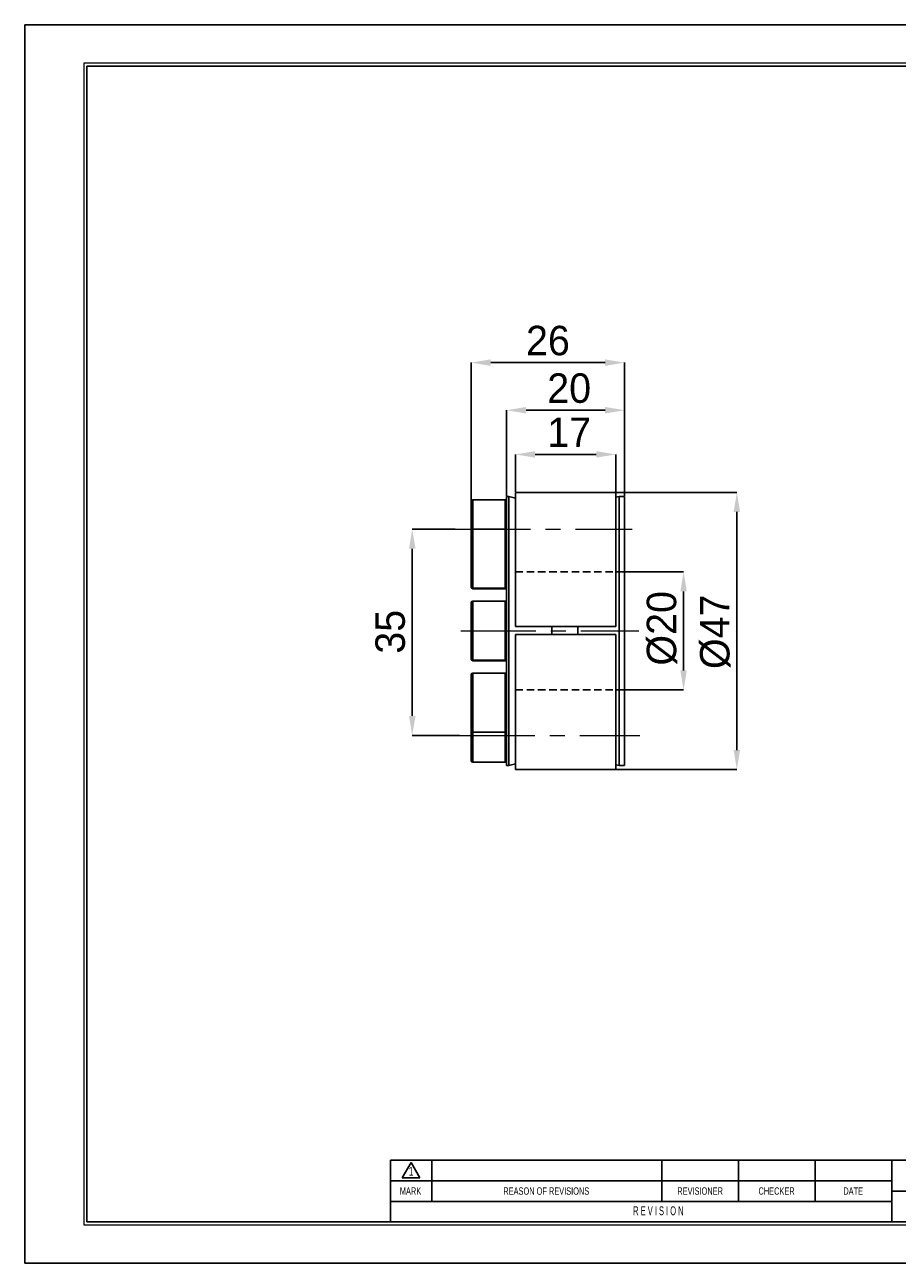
# Model space of a CAD drawing. Header units: millimetres. Extents: x 0 to 297, y 0 to 210.
# Tile 1 of 2: x 0 to 148, y 0 to 210. Entities that reach past the tile are written whole.
import ezdxf
from ezdxf.enums import TextEntityAlignment as Align

# ---------------------------------------------------------------- set-up
doc = ezdxf.new("R2010")
doc.units = ezdxf.units.MM
doc.header["$PDSIZE"] = -1
doc.linetypes.add('CENTERX2', pattern=[20.32, 12.7, -2.54, 2.54, -2.54])
doc.linetypes.add('HIDDEN', pattern=[1.905, 1.27, -0.635])
for name, color, linetype in [('가상선', 2, 'HIDDEN'), ('문자', 7, 'Continuous'), ('중심선', 1, 'CENTERX2')]:
    doc.layers.add(name, color=color, linetype=linetype)
doc.layers.add('치수선', color=5, linetype='Continuous', lineweight=15)
doc.styles.add('SLDTEXTSTYLE0', font='TXT', dxfattribs={"width": 0.75})
doc.styles.add('SLDTEXTSTYLE2', font='TXT', dxfattribs={"width": 0.75, "bigfont": 'bigfont'})
doc.styles.add('SLDTEXTSTYLE8', font='TXT', dxfattribs={"width": 0.633333})
doc.styles.add('SLDTEXTSTYLE9', font='TXT', dxfattribs={"width": 0.7})
doc.dimstyles.new('SLDDIMSTYLE0', dxfattribs={"dimtxt": 5, "dimasz": 3.302, "dimexe": 0, "dimexo": 0.0625, "dimgap": 1.25, "dimtad": 1, "dimrnd": 1e-09, "dimzin": 12, "dimdsep": 46, "dimtxsty": 'SLDTEXTSTYLE9', "dimsah": 1, "dimcen": 0.09, "dimadec": 0, "dimazin": 3, "dimtfac": 1, "dimtmove": 0, "dimatfit": 0, "dimfxl": 1, "dimfrac": 2, "dimtolj": 1, "dimtzin": 12, "dimarcsym": 0})
doc.dimstyles.new('SLDDIMSTYLE1', dxfattribs={"dimtxt": 5, "dimasz": 3.302, "dimexe": 0, "dimexo": 0.0625, "dimgap": 1.25, "dimtad": 1, "dimrnd": 1e-09, "dimzin": 12, "dimdsep": 46, "dimtxsty": 'SLDTEXTSTYLE9', "dimsah": 1, "dimcen": 0.09, "dimadec": 0, "dimazin": 3, "dimtfac": 1, "dimtofl": 0, "dimtmove": 0, "dimatfit": 3, "dimfxl": 1, "dimfrac": 2, "dimtolj": 1, "dimtzin": 12, "dimarcsym": 0})
doc.dimstyles.new('SLDDIMSTYLE2', dxfattribs={"dimtxt": 5, "dimasz": 3.302, "dimexe": 0, "dimexo": 0.0625, "dimgap": 1.25, "dimtad": 1, "dimdec": 0, "dimrnd": 1e-09, "dimzin": 12, "dimdsep": 46, "dimtxsty": 'SLDTEXTSTYLE9', "dimsah": 1, "dimcen": 0.09, "dimadec": 0, "dimazin": 3, "dimtfac": 1, "dimtdec": 0, "dimtofl": 0, "dimtmove": 0, "dimatfit": 3, "dimfxl": 1, "dimfrac": 2, "dimtolj": 1, "dimtzin": 12, "dimarcsym": 0})

# ---------------------------------------------------------------- blocks, each defined once
blk = doc.blocks.new('AAAA')
at = {"color": 250, "true_color": 0x191924}
for p, q in [((-298.87, 124.28), (-595.87, 124.28)), ((-595.87, 124.28), (-595.87, -85.72)), ((-595.87, -85.72), (-298.87, -85.72))]:
    blk.add_line(p, q, dxfattribs=at)
at = {"lineweight": 0}
for p, q in [((-305.37, 117.78), (-585.87, 117.78)), ((-585.87, 117.78), (-585.87, -79.22)), ((-585.87, -79.22), (-305.37, -79.22))]:
    blk.add_line(p, q, dxfattribs=at)
for p, q in [((-305.87, 117.28), (-585.37, 117.28)), ((-585.37, 117.28), (-585.37, -78.72)), ((-435.87, -68.22), (-533.87, -68.22)), ((-533.87, -68.22), (-533.87, -78.72)), ((-531.87, -71.21), (-530.37, -68.61)), ((-530.37, -68.61), (-528.87, -71.21)), ((-526.87, -68.22), (-526.87, -75.22)), ((-487.87, -68.22), (-487.87, -75.22)), ((-474.87, -68.22), (-474.87, -75.22)), ((-461.87, -68.22), (-461.87, -75.22)), ((-448.87, -68.22), (-448.87, -78.72)), ((-531.87, -71.21), (-528.87, -71.21)), ((-448.87, -71.72), (-533.87, -71.72)), ((-448.87, -75.22), (-533.87, -75.22)), ((-448.87, -73.52), (-435.87, -73.52)), ((-585.37, -78.72), (-305.87, -78.72))]:
    blk.add_line(p, q)
at = {"color": 250, "true_color": 0x191924, "width": 0.75}
for tag, height, style, p in [('TITLE', 2.5, 'SLDTEXTSTYLE2', (-358.7, -62.04)), ('도번', 2.5, 'SLDTEXTSTYLE2', (-344.69, -70.81)), ('필렛', 1.15, 'SLDTEXTSTYLE0', (-416.62, -75.73)), ('SCALE', 1.2, 'SLDTEXTSTYLE0', (-342.09, -76.51)), ('DATE', 1.2, 'SLDTEXTSTYLE0', (-318.85, -76.56)), ('모따기', 1.15, 'SLDTEXTSTYLE0', (-416.62, -78.33))]:
    blk.add_attdef(tag, text='', height=height, dxfattribs=dict(at, style=style)).set_placement(p, align=Align.BOTTOM_LEFT)
at = {"layer": '문자', "attachment_point": 2}
for s, insert, char_height, style in [('1', (-530.38, -69.37), 1.5, 'SLDTEXTSTYLE0'), ('MARK', (-530.48, -72.85), 1.25, 'SLDTEXTSTYLE0'), ('REASON OF REVISIONS', (-507.46, -72.85), 1.25, 'SLDTEXTSTYLE0'), ('REVISIONER', (-481.38, -72.85), 1.25, 'SLDTEXTSTYLE0'), ('CHECKER', (-468.42, -72.85), 1.25, 'SLDTEXTSTYLE0'), ('DATE', (-455.43, -72.85), 1.25, 'SLDTEXTSTYLE0'), ('R E V I S I O N', (-488.46, -76.07), 1.5, 'SLDTEXTSTYLE8')]:
    blk.add_mtext(s, dxfattribs=dict(at, insert=insert, char_height=char_height, style=style))
blk = doc.blocks.new('_D')
at = {"layer": 'Defpoints', "color": 0}
for p in [(100.22, 117.27), (100.22, 97.27), (111.72, 97.27)]:
    blk.add_point(p, dxfattribs=at)
at = {"layer": '치수선', "color": 0, "lineweight": -2}
for p, q in [((100.29, 117.27), (111.72, 117.27)), ((111.72, 113.97), (111.72, 100.58)), ((100.29, 97.27), (111.72, 97.27))]:
    blk.add_line(p, q, dxfattribs=at)
at = {"layer": '치수선', "color": 0}
for points in [[(111.17, 113.97), (112.27, 113.97), (111.72, 117.27)], [(111.17, 100.58), (112.27, 100.58), (111.72, 97.27)]]:
    blk.add_solid(points, dxfattribs=at)
at = {"layer": '치수선', "color": 3, "insert": (105.47, 107.72), "char_height": 5, "attachment_point": 2, "rotation": 90}
blk.add_mtext('\\A1;%%c20', dxfattribs=at)
blk = doc.blocks.new('_D_1')
at = {"layer": 'Defpoints', "color": 0}
for p in [(100.22, 130.77), (100.22, 83.77), (120.75, 83.77)]:
    blk.add_point(p, dxfattribs=at)
at = {"layer": '치수선', "color": 0, "lineweight": -2}
for p, q in [((100.29, 130.77), (120.75, 130.77)), ((120.75, 127.47), (120.75, 87.08)), ((100.29, 83.77), (120.75, 83.77))]:
    blk.add_line(p, q, dxfattribs=at)
at = {"layer": '치수선', "color": 0}
for points in [[(120.2, 127.47), (121.3, 127.47), (120.75, 130.77)], [(120.2, 87.08), (121.3, 87.08), (120.75, 83.77)]]:
    blk.add_solid(points, dxfattribs=at)
at = {"layer": '치수선', "color": 3, "insert": (114.5, 107.13), "char_height": 5, "attachment_point": 2, "rotation": 90}
blk.add_mtext('\\A1;%%c47', dxfattribs=at)
blk = doc.blocks.new('_D_2')
at = {"layer": 'Defpoints', "color": 0}
for p in [(83.22, 137.21), (83.22, 130.77), (100.22, 130.77)]:
    blk.add_point(p, dxfattribs=at)
at = {"layer": '치수선', "color": 0, "lineweight": -2}
for p, q in [((83.22, 130.84), (83.22, 137.21)), ((96.92, 137.21), (86.53, 137.21)), ((100.22, 130.84), (100.22, 137.21))]:
    blk.add_line(p, q, dxfattribs=at)
at = {"layer": '치수선', "color": 0}
for points in [[(86.53, 137.76), (86.53, 136.66), (83.22, 137.21)], [(96.92, 137.76), (96.92, 136.66), (100.22, 137.21)]]:
    blk.add_solid(points, dxfattribs=at)
at = {"layer": '치수선', "color": 3, "insert": (92.32, 143.46), "char_height": 5, "attachment_point": 2}
blk.add_mtext('\\A1;17', dxfattribs=at)
blk = doc.blocks.new('_D_3')
at = {"layer": 'Defpoints', "color": 0}
for p in [(81.72, 144.7), (81.72, 130.1), (101.72, 130.1)]:
    blk.add_point(p, dxfattribs=at)
at = {"layer": '치수선', "color": 0, "lineweight": -2}
for p, q in [((81.72, 130.16), (81.72, 144.7)), ((98.42, 144.7), (85.03, 144.7)), ((101.72, 130.16), (101.72, 144.7))]:
    blk.add_line(p, q, dxfattribs=at)
at = {"layer": '치수선', "color": 0}
for points in [[(85.03, 145.25), (85.03, 144.15), (81.72, 144.7)], [(98.42, 145.25), (98.42, 144.15), (101.72, 144.7)]]:
    blk.add_solid(points, dxfattribs=at)
at = {"layer": '치수선', "color": 3, "insert": (92.32, 150.95), "char_height": 5, "attachment_point": 2}
blk.add_mtext('\\A1;20', dxfattribs=at)
blk = doc.blocks.new('_D_4')
at = {"layer": 'Defpoints', "color": 0}
for p in [(75.72, 152.77), (75.72, 129.27), (101.72, 130.1)]:
    blk.add_point(p, dxfattribs=at)
at = {"layer": '치수선', "color": 0, "lineweight": -2}
for p, q in [((75.72, 129.34), (75.72, 152.77)), ((98.42, 152.77), (79.03, 152.77)), ((101.72, 130.16), (101.72, 152.77))]:
    blk.add_line(p, q, dxfattribs=at)
at = {"layer": '치수선', "color": 0}
for points in [[(79.03, 153.32), (79.03, 152.22), (75.72, 152.77)], [(98.42, 153.32), (98.42, 152.22), (101.72, 152.77)]]:
    blk.add_solid(points, dxfattribs=at)
at = {"layer": '치수선', "color": 3, "insert": (88.72, 159.02), "char_height": 5, "attachment_point": 2}
blk.add_mtext('\\A1;26', dxfattribs=at)
blk = doc.blocks.new('_D_5')
at = {"layer": 'Defpoints', "color": 0}
for p in [(73.07, 124.52), (65.72, 89.57), (73.8, 89.57)]:
    blk.add_point(p, dxfattribs=at)
at = {"layer": '치수선', "color": 0, "lineweight": -2}
for p, q in [((73.01, 124.52), (65.72, 124.52)), ((65.72, 121.22), (65.72, 92.87)), ((73.74, 89.57), (65.72, 89.57))]:
    blk.add_line(p, q, dxfattribs=at)
at = {"layer": '치수선', "color": 0}
for points in [[(65.17, 121.22), (66.27, 121.22), (65.72, 124.52)], [(65.17, 92.87), (66.27, 92.87), (65.72, 89.57)]]:
    blk.add_solid(points, dxfattribs=at)
at = {"layer": '치수선', "color": 3, "insert": (59.47, 107.13), "char_height": 5, "attachment_point": 2, "rotation": 90}
blk.add_mtext('\\A1;35', dxfattribs=at)

msp = doc.modelspace()

# ---------------------------------------------------------------- linework, layer by layer
for p, q in [((100.224, 130.774), (83.224, 130.774)), ((83.224, 108.052), (83.224, 130.774)), ((100.224, 108.052), (100.224, 130.774)), ((75.724, 124.257), (75.724, 129.273)), ((81.474, 129.523), (75.974, 129.523)), ((75.974, 129.523), (75.974, 124.507)), ((81.474, 124.507), (81.474, 129.523)), ((82.084, 130.099), (81.724, 130.099)), ((81.724, 130.099), (81.724, 84.449)), ((83.224, 129.814), (82.084, 130.099)), ((82.084, 107.341), (82.084, 130.099)), ((100.794, 130.099), (100.224, 129.956)), ((101.724, 130.099), (100.794, 130.099)), ((100.794, 107.341), (100.794, 130.099)), ((101.724, 84.449), (101.724, 130.099)), ((75.724, 114.757), (75.724, 124.257)), ((81.474, 124.507), (75.974, 124.507)), ((75.974, 124.507), (75.974, 114.507)), ((81.474, 114.507), (81.474, 124.507)), ((75.724, 114.685), (75.724, 114.757)), ((75.974, 114.507), (81.474, 114.507)), ((75.974, 114.507), (75.974, 114.435)), ((75.974, 114.435), (81.474, 114.435)), ((81.474, 114.435), (81.474, 114.507)), ((75.724, 102.575), (75.724, 112.075)), ((81.474, 112.325), (75.974, 112.325)), ((75.974, 112.325), (75.974, 102.325)), ((81.474, 102.325), (81.474, 112.325)), ((82.084, 84.449), (82.084, 107.341)), ((100.224, 108.052), (83.224, 108.052)), ((89.404, 106.652), (89.404, 108.052)), ((93.794, 106.652), (93.794, 108.052)), ((100.794, 84.449), (100.794, 107.341)), ((83.224, 83.774), (83.224, 106.652)), ((83.224, 106.652), (100.224, 106.652)), ((100.224, 83.774), (100.224, 106.652)), ((75.724, 102.472), (75.724, 102.575)), ((75.974, 102.325), (81.474, 102.325)), ((75.974, 102.325), (75.974, 102.222)), ((75.974, 102.222), (81.474, 102.222)), ((81.474, 102.222), (81.474, 102.325)), ((75.724, 98.471), (75.724, 99.862)), ((81.474, 100.112), (75.974, 100.112)), ((75.974, 100.112), (75.974, 98.648)), ((81.474, 98.648), (81.474, 100.112)), ((75.724, 90.362), (75.724, 98.471)), ((75.974, 98.648), (75.974, 90.112)), ((81.474, 90.112), (81.474, 98.648)), ((75.724, 90.024), (75.724, 90.362)), ((75.724, 85.274), (75.724, 90.024)), ((75.974, 90.112), (81.474, 90.112)), ((75.974, 90.112), (75.974, 85.024)), ((81.474, 90.024), (81.474, 90.112)), ((81.474, 85.024), (81.474, 90.024)), ((75.974, 85.024), (81.474, 85.024)), ((81.724, 84.449), (82.084, 84.449)), ((82.084, 84.449), (83.224, 84.733)), ((100.224, 84.591), (100.794, 84.449)), ((100.794, 84.449), (101.724, 84.449)), ((83.224, 83.774), (100.224, 83.774))]:
    msp.add_line(p, q)
for centre, start, end in [((75.974, 129.273), 90, 180), ((81.474, 129.273), 0, 90), ((75.974, 124.257), 90, 180), ((81.474, 124.257), 0, 90), ((75.974, 114.757), 180, 270), ((75.974, 114.685), 180, 270), ((81.474, 114.757), 270, 0), ((81.474, 114.685), 270, 0), ((75.974, 112.075), 90, 180), ((81.474, 112.075), 0, 90), ((75.974, 102.575), 180, 270), ((75.974, 102.472), 180, 270), ((81.474, 102.575), 270, 0), ((81.474, 102.472), 270, 0), ((75.974, 99.862), 90, 180), ((81.474, 99.862), 0, 90), ((75.974, 90.362), 180, 270), ((81.474, 90.362), 270, 0), ((75.974, 85.274), 180, 270), ((81.474, 85.274), 270, 0)]:
    msp.add_arc(centre, 0.25, start, end)
at = {"layer": '가상선'}
for p, q in [((83.224, 117.274), (100.224, 117.274)), ((83.224, 97.274), (100.224, 97.274))]:
    msp.add_line(p, q, dxfattribs=at)
at = {"layer": '중심선', "linetype": 'CENTERX2', "lineweight": 0}
for p, q in [((73.072, 124.523), (102.985, 124.523)), ((73.957, 107.274), (104.131, 107.274)), ((73.803, 89.568), (104.294, 89.568))]:
    msp.add_line(p, q, dxfattribs=at)

# ---------------------------------------------------------------- block references
msp.add_blockref('AAAA', (595.902, 85.776))

# ---------------------------------------------------------------- dimensions: what is measured, and where the dimension line sits
at = {"layer": '치수선', "color": 5, "true_color": 0x0000ff}
for base, p1, p2, dimstyle, picture, middle in [((75.724, 152.774), (101.724, 130.099), (75.724, 129.273), 'SLDDIMSTYLE1', '_D_4', (88.724, 152.774)), ((81.724, 144.696), (101.724, 130.099), (81.724, 130.099), 'SLDDIMSTYLE0', '_D_3', (92.319, 144.696)), ((83.224, 137.206), (100.224, 130.774), (83.224, 130.774), 'SLDDIMSTYLE0', '_D_2', (92.319, 137.206))]:
    dim = msp.add_linear_dim(base=base, p1=p1, p2=p2, dimstyle=dimstyle, override={"dimtxsty": 'Standard', "dimclrt": 3}, dxfattribs=at)
    dim.commit()
    dim.dimension.update_dxf_attribs({"geometry": picture, "text_midpoint": middle, "dimtype": 160})
for base, p1, p2, dimstyle, picture, middle in [((120.746, 83.774), (100.224, 130.774), (100.224, 83.774), 'SLDDIMSTYLE1', '_D_1', (120.746, 107.134)), ((111.724, 97.274), (100.224, 117.274), (100.224, 97.274), 'SLDDIMSTYLE0', '_D', (111.724, 107.723))]:
    dim = msp.add_linear_dim(base=base, p1=p1, p2=p2, angle=90, text='%%c<>', dimstyle=dimstyle, override={"dimtxsty": 'Standard', "dimclrt": 3}, dxfattribs=at)
    dim.commit()
    dim.dimension.update_dxf_attribs({"geometry": picture, "text_midpoint": middle, "dimtype": 160})
dim = msp.add_linear_dim(base=(65.724, 89.568), p1=(73.072, 124.523), p2=(73.803, 89.568), angle=90, dimstyle='SLDDIMSTYLE2', override={"dimtxsty": 'Standard', "dimclrt": 3}, dxfattribs=at)
dim.commit()
dim.dimension.update_dxf_attribs({"geometry": '_D_5', "text_midpoint": (65.724, 107.134), "dimtype": 160})

doc.saveas('drawing.dxf')
